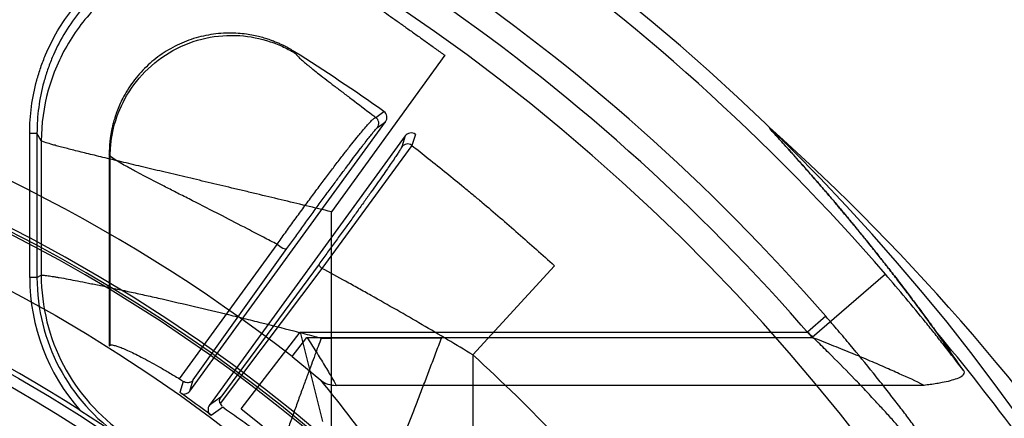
# Model space of a CAD drawing. Header units: millimetres. Extents: x 0 to 297, y 0 to 210.
# Tile 111 of 256: x 147.0144 to 147.2585, y 93.3442 to 93.4431. Entities that reach past the tile are written whole.
import ezdxf

# ---------------------------------------------------------------- set-up
doc = ezdxf.new("R2010")
doc.units = ezdxf.units.MM
doc.header["$LTSCALE"] = 16.335
doc.layers.get('0').update_dxf_attribs({"linetype": 'CONTINUOUS'})
for name, color, linetype in [('01_GLOBAL', 7, 'CONTINUOUS'), ('INTFCLR_1', 7, 'CONTINUOUS'), ('INTFCLR_144815', 7, 'CONTINUOUS')]:
    doc.layers.add(name, color=color, linetype=linetype)

msp = doc.modelspace()

# ---------------------------------------------------------------- linework, layer by layer
at = {"color": 7, "linetype": 'Continuous'}
msp.add_circle((147.7028034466, 92.1254639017), 2.28, dxfattribs=at)
at = {"color": 9, "linetype": 'Continuous'}
msp.add_arc((147.7028034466, 92.1254639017), 2.2507792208, 92.9674534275, 177.0325465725, dxfattribs=at)
at = {"layer": '01_GLOBAL', "color": 7, "linetype": 'Continuous'}
msp.add_circle((147.7028034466, 92.1254639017), 2.31, dxfattribs=at)
at = {"layer": 'INTFCLR_1', "color": 6, "linetype": 'Continuous'}
for radius in [0.3620710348, 0.3440948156]:
    msp.add_arc((146.8326356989, 93.03763164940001), radius, 270, 90.00000002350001, dxfattribs=at)
at = {"layer": 'INTFCLR_144815', "color": 9, "linetype": 'Continuous'}
for p, q in [((147.0828125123, 93.43467309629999), (147.0825398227, 93.4351363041)), ((147.1197875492, 93.43426472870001), (147.0916778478, 93.3954377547)), ((147.1026796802, 93.41885229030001), (147.1047091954, 93.4203039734)), ((147.1030966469, 93.4163276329), (147.1051207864, 93.4177791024)), ((147.0169275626, 93.3791700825), (147.0169275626, 93.4149219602)), ((147.0169275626, 93.4149219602), (147.0187250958, 93.4149219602)), ((147.0197765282, 93.41302915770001), (147.0187250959, 93.4149226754)), ((147.0187250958, 93.4149219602), (147.0187250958, 93.3791700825)), ((147.0197765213, 93.4130277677), (147.0197765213, 93.37972376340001)), ((147.1099748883, 93.4142523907), (147.1091079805, 93.4115268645)), ((147.1125033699, 93.4146411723), (147.1116382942, 93.41191019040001)), ((147.1116382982, 93.4119101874), (147.0893325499, 93.3814261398)), ((147.0368825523, 93.40932641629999), (147.036635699, 93.4097733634)), ((147.0368825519, 93.3623694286), (147.0368825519, 93.4093263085)), ((147.0916778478, 93.3162023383), (147.0916778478, 93.3954377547)), ((147.0540092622, 93.3540375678), (147.078223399, 93.3873625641)), ((147.0574681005, 93.3537558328), (147.0806500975, 93.3863047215)), ((147.0893325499, 93.3814261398), (147.0640955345, 93.3478870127)), ((147.0886250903, 93.3824839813), (147.0643047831, 93.3495001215)), ((147.1469531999, 93.38208321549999), (147.12675921, 93.3599531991)), ((147.0187250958, 93.3791700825), (147.0169275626, 93.3791700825)), ((147.0187250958, 93.3791700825), (147.0197764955, 93.3797237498)), ((147.2289768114, 93.37998573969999), (147.2108150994, 93.3642978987)), ((147.2142079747, 93.3695447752), (147.2096811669, 93.36560710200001)), ((147.0693386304, 93.3465678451), (147.08392576, 93.36560644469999)), ((147.081954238, 93.3595570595), (147.0856258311, 93.3642978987)), ((147.0839261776, 93.3656069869), (147.0894926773, 93.3434677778)), ((147.0839262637, 93.36560710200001), (147.2096811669, 93.36560710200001)), ((147.0856258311, 93.3642978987), (147.2108150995, 93.3642978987)), ((147.0891812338, 93.3641361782), (147.0916778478, 93.3641361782)), ((147.1189779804, 93.364136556), (147.0916778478, 93.364136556)), ((147.081954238, 93.3595570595), (147.0890547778, 93.35369760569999)), ((147.12675921, 93.3599531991), (147.12675921, 93.3266552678)), ((147.0549906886, 93.35338697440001), (147.0541224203, 93.350646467)), ((147.0565962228, 93.3509907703), (147.0574682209, 93.3537559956)), ((147.2385618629, 93.35241055), (147.0928326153, 93.35241055)), ((147.0643049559, 93.3495003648), (147.0614503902, 93.34746414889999)), ((147.0618873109, 93.3450049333), (147.0647459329, 93.34704985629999)), ((147.069338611, 93.3465678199), (147.0745793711, 93.3423938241))]:
    msp.add_line(p, q, dxfattribs=at)
at = {"layer": 'INTFCLR_144815', "color": 6, "linetype": 'Continuous'}
for p, q in [((147.0565960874, 93.3509905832), (147.1051207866, 93.41777910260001)), ((147.1099748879, 93.41425239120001), (147.0614501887, 93.3474638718)), ((147.0366356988, 93.40977335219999), (147.0366356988, 93.36223304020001)), ((147.0366356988, 93.36223304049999), (147.0368825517, 93.3623694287)), ((147.0540092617, 93.3540375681), (147.0547945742, 93.3535235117)), ((147.054614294, 93.3503258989), (147.0541224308, 93.3506464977)), ((147.0640955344, 93.3478870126), (147.0645136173, 93.347240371)), ((147.0293772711, 93.34625561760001), (147.0369926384, 93.341310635)), ((147.0614304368, 93.345373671), (147.0618873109, 93.3450049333))]:
    msp.add_line(p, q, dxfattribs=at)
for radius in [0.3828680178, 0.364857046]:
    msp.add_circle((146.8326356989, 93.03763164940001), radius, dxfattribs=at)
for centre, radius, start, end in [((146.8326356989, 93.03763164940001), 0.5278075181, 313.9937911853, 154.5150993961), ((146.8326356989, 93.03763164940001), 0.49294334, 282.2440355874, 71.2863570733), ((146.8326356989, 93.03763164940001), 0.4695339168, 54.5878227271, 57.84315343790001), ((146.8326356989, 93.03763164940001), 0.3966228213, 45.0000000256, 314.9999999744), ((146.8326356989, 93.03763164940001), 0.3959130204, 44.99999995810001, 315.0000000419), ((146.8326356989, 93.03763164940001), 0.3953393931, 44.99999997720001, 315.0000000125), ((147.1036650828, 93.41883784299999), 0.0017999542, 323.9714246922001, 54.54339906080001), ((147.1114316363, 93.4131952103), 0.0017998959, 53.4542780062, 144.0311291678), ((146.8326356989, 93.03763164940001), 0.366, 57.4833087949, 79.3673701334), ((146.8326356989, 93.03763164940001), 0.3834509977, 53.2829108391, 54.71708917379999)]:
    msp.add_arc(centre, radius, start, end, dxfattribs=at)
at = {"layer": 'INTFCLR_144815', "color": 9, "linetype": 'Continuous'}
for centre, radius, start, end in [((146.8326356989, 93.03763164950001), 0.5237295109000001, 40.82000966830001, 69.7456365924), ((146.8326356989, 93.03763164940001), 0.5057308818, 41.0185890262, 70.4297169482), ((146.8326356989, 93.03763164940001), 0.4997304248, 40.8200096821, 70.5083984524), ((146.8326356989, 93.03763164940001), 0.4071801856, 52.2436298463, 75.5403197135), ((146.8316754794, 93.0043994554), 0.5527769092, 33.25492360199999, 48.1764827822), ((147.1105628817, 93.4104657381), 0.00180078, 53.33186232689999, 143.8950066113), ((147.0666497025, 93.3791651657), 0.04972200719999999, 179.9943333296, 221.4427913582), ((147.0666459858, 93.3791631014), 0.0479208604, 179.9916531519, 235.5892274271), ((147.0678508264, 93.3797975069), 0.0480744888, 180.0878887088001, 235.4165365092), ((146.8315229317, 93.0220729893), 0.5350160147, 32.7308374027, 39.9894278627), ((146.8326356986, 93.0376316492), 0.4363482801, 39.83249369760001, 47.61905440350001), ((146.8202616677, 93.1317311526), 0.3485955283, 31.3807382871, 39.5495269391)]:
    msp.add_arc(centre, radius, start, end, dxfattribs=at)
at = {"layer": 'INTFCLR_144815', "color": 6, "linetype": 'Continuous'}
msp.add_ellipse((146.8326356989, 93.0696023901), major_axis=(0, 0.5055467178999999), ratio=0.9979983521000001, start_param=-0.9685585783, end_param=-0.9445698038, dxfattribs=at)
at = {"layer": 'INTFCLR_144815', "color": 9, "linetype": 'Continuous'}
for points, knots in [([(147.0169275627, 93.4149219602), (147.0169278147, 93.4171603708), (147.0172253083, 93.42158863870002), (147.0183154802, 93.42699693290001), (147.0196279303, 93.4312634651), (147.0212279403, 93.43543221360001), (147.023704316, 93.4403559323), (147.0268401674, 93.4449498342), (147.0297214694, 93.44836761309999), (147.0327922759, 93.45154891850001), (147.0361586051, 93.4544038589), (147.0398330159, 93.45693184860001), (147.0436777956, 93.4592089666), (147.0486812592, 93.46152556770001), (147.0534499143, 93.4630060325), (147.056730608, 93.46372569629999), (147.0589168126, 93.46412836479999), (147.0627562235, 93.4646375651), (147.0671677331, 93.46477965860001), (147.0710510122, 93.46451541), (147.073180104, 93.46426119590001), (147.0741863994, 93.46410966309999), (147.0746407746, 93.4640348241)], [0, 0, 0, 0, 0.07717683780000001, 0.1543536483, 0.1929420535, 0.2315304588, 0.3087072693, 0.3858840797, 0.424472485, 0.4630608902, 0.5402377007, 0.5788261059, 0.6174145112, 0.6945913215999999, 0.7717681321, 0.7910623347, 0.8103565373, 0.8489449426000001, 0.9261217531, 0.9647101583, 0.9840043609, 1, 1, 1, 1]), ([(147.0919258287, 93.4556563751), (147.0911913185, 93.4561121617), (147.0899805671, 93.45681924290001), (147.0882640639, 93.4577239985), (147.0853750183, 93.4591256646), (147.0807946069, 93.4608952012), (147.0761065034, 93.46200654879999), (147.072937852, 93.462483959), (147.0708965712, 93.4627276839), (147.0671649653, 93.4629838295), (147.0628861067, 93.46284825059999), (147.0591862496, 93.4623573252), (147.057080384, 93.46196941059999), (147.0539434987, 93.46128150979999), (147.0493387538, 93.45985767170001), (147.0444798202, 93.45760456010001), (147.0407992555, 93.45542365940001), (147.0372746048, 93.45300011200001), (147.0340077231, 93.45023119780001), (147.0310430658, 93.4471571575), (147.0282846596, 93.4438835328), (147.0252620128, 93.4394600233), (147.0228563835, 93.4346732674), (147.0213263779, 93.43067732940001), (147.0200668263, 93.42658741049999), (147.0190076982, 93.4213347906), (147.0187247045, 93.4170610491), (147.0187250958, 93.414921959)], [0, 0, 0, 0, 0.0254375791, 0.0412343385, 0.0570889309, 0.1199202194, 0.1852720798, 0.1983616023, 0.2142122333, 0.2457541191, 0.3083631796, 0.3397462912, 0.3555174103, 0.3713614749, 0.4342395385, 0.4968767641, 0.5284769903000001, 0.5600464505, 0.6226733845, 0.6540495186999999, 0.6856454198, 0.7485590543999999, 0.811206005, 0.8427983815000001, 0.8743896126, 0.9370533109, 1, 1, 1, 1]), ([(147.0931510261, 93.45365388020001), (147.0895614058, 93.4558770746), (147.0817418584, 93.4593827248), (147.0690677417, 93.4613663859), (147.0562930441, 93.4599646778), (147.0443222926, 93.4552709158), (147.0339906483, 93.447616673), (147.0260223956, 93.4375337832), (147.020976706, 93.4257393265), (147.0197975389, 93.4172514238), (147.0197765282, 93.41302915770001)], [0, 0, 0, 0, 0.1247496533, 0.2496900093, 0.3747967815, 0.4999999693, 0.6252031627, 0.75030995, 0.8752503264, 1, 1, 1, 1]), ([(147.093151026, 93.45365388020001), (147.0933663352, 93.4533002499), (147.0940169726, 93.45282053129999), (147.0949662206, 93.4520327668), (147.0960716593, 93.45120713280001), (147.0971264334, 93.45042830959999), (147.0980759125, 93.44973978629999), (147.0991450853, 93.4489697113), (147.100577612, 93.4479469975), (147.1024003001, 93.44665399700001), (147.1043447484, 93.44527908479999), (147.1063882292, 93.44383496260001), (147.1085092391, 93.4423344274), (147.110317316, 93.4410519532), (147.1117945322, 93.44000137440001), (147.1133019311, 93.4389272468), (147.1152005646, 93.4375698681), (147.1174900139, 93.4359251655), (147.1190200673, 93.43482039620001), (147.1197875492, 93.43426472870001)], [0, 0, 0, 0, 0.0376818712, 0.071075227, 0.1131809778, 0.1629105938, 0.1905125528, 0.2199104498, 0.2828386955, 0.3507075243, 0.4233048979, 0.4995844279, 0.5784498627, 0.6597728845, 0.701339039, 0.7434321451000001, 0.8282360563, 0.9137617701, 1, 1, 1, 1]), ([(147.0368825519, 93.4093263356), (147.0368852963, 93.40987927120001), (147.0369222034, 93.4110028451), (147.0371289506, 93.41331055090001), (147.0378985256, 93.4175905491), (147.0402823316, 93.42378637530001), (147.0452672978, 93.4305292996), (147.052224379, 93.43581333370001), (147.0604037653, 93.4388824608), (147.0687661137, 93.4395053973), (147.0752789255, 93.4382190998), (147.0793102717, 93.4365887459), (147.0811287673, 93.435658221), (147.0821063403, 93.43510415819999), (147.0825797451, 93.4348181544), (147.0828125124, 93.434673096)], [0, 0, 0, 0, 0.0260957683, 0.0530223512, 0.1092920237, 0.2308962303, 0.3625928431, 0.4999984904, 0.6374041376, 0.7691007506, 0.8907049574, 0.9469746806, 0.9739012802, 0.9870561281, 1, 1, 1, 1]), ([(147.0828125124, 93.434673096), (147.0830593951, 93.4342525), (147.0840730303, 93.4333073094), (147.0852966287, 93.43223945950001), (147.0864224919, 93.43132325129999), (147.087390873, 93.430545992), (147.0893730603, 93.4289889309), (147.0918397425, 93.4270992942), (147.0941599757, 93.4253349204), (147.0956302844, 93.42421865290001), (147.0980465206, 93.4223846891), (147.1004019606, 93.4205945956), (147.1023651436, 93.41909309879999), (147.1026796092, 93.4188523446)], [0, 0, 0, 0, 0.0575478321, 0.160403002, 0.1931356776, 0.2286681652, 0.3069583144, 0.4905315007, 0.5953295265, 0.6509068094, 0.7083610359, 0.9532674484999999, 1, 1, 1, 1]), ([(147.0782233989, 93.3873625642), (147.0789074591, 93.3883278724), (147.0802995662, 93.390279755), (147.0820634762, 93.39272671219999), (147.0835045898, 93.39471126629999), (147.0849531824, 93.3966970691), (147.0863983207, 93.3986626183), (147.0878358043, 93.4006029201), (147.0892315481, 93.4024784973), (147.0909168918, 93.404723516), (147.0925623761, 93.4068904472), (147.0938175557, 93.408526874), (147.0949686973, 93.4100156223), (147.0963002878, 93.4117180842), (147.0975664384, 93.4133059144), (147.0984914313, 93.4144423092), (147.0992811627, 93.41539652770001), (147.100144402, 93.4164148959), (147.101039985, 93.4174193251), (147.1017449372, 93.4181539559), (147.1022555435, 93.4186095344), (147.1025554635, 93.4188232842), (147.1026796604, 93.41885230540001)], [0, 0, 0, 0, 0.0888716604, 0.1800882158, 0.2265851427, 0.2731031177, 0.3647261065, 0.4098415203, 0.4544929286, 0.5403432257, 0.6207097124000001, 0.6588756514, 0.6952613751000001, 0.7620707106, 0.8212284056, 0.8478097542, 0.8721334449, 0.9142769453, 0.9480425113, 0.9733337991, 0.9904194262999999, 1, 1, 1, 1]), ([(147.1030966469, 93.4163276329), (147.1033677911, 93.4167015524), (147.103617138, 93.41771022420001), (147.1030566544, 93.41858471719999), (147.1026796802, 93.41885229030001)], [0, 0, 0, 0, 0.4997834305, 1, 1, 1, 1]), ([(147.0806501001, 93.3863047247), (147.0812977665, 93.38720847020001), (147.0826128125, 93.38903827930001), (147.0842731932, 93.3913364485), (147.0856266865, 93.39320284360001), (147.0869854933, 93.3950718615), (147.0883374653, 93.3969245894), (147.0896790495, 93.39875603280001), (147.0909802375, 93.4005277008), (147.0925466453, 93.40265206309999), (147.0940705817, 93.40470691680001), (147.0952293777, 93.406261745), (147.0962891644, 93.4076787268), (147.0975105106, 93.409302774), (147.0986644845, 93.4108238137), (147.0995016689, 93.41191733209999), (147.1002116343, 93.4128394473), (147.1009828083, 93.4138256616), (147.1017639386, 93.41482071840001), (147.1024474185, 93.41562068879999), (147.1028363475, 93.4161397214), (147.1030966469, 93.4163276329)], [0, 0, 0, 0, 0.08895716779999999, 0.1802844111, 0.2268387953, 0.2734156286, 0.3651624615, 0.4103412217, 0.4550530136, 0.5410319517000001, 0.6215150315, 0.6597349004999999, 0.6961787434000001, 0.7630852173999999, 0.8223144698, 0.8489306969, 0.8732739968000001, 0.9154148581, 0.9491497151, 0.9743143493, 1, 1, 1, 1]), ([(147.0916778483, 93.39543775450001), (147.0895994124, 93.3959393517), (147.0854564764, 93.3969363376), (147.0792633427, 93.3984219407), (147.0741298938, 93.3996470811), (147.0700550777, 93.4006177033), (147.06606055, 93.4015675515), (147.0611730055, 93.4027274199), (147.0554425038, 93.4040850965), (147.0499235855, 93.40539264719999), (147.0446743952, 93.406638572), (147.039756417, 93.4078111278), (147.0358908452, 93.4087399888), (147.0330054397, 93.4094407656), (147.0304516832, 93.4100663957), (147.0276131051, 93.41077331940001), (147.0250229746, 93.41143770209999), (147.0232659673, 93.41191019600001), (147.0219700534, 93.4122676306), (147.0208288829, 93.41262501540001), (147.020023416, 93.4128793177), (147.019776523, 93.4130281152)], [0, 0, 0, 0, 0.0866382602, 0.172668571, 0.2580713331, 0.3004928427, 0.3424040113, 0.4244468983, 0.5040415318, 0.5810379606, 0.6542699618, 0.7226536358, 0.7859053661, 0.8153652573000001, 0.8429722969, 0.8924454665, 0.9339049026, 0.9513093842, 0.9661907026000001, 0.9883191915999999, 1, 1, 1, 1]), ([(147.1091079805, 93.4115268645), (147.1090110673, 93.4112243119), (147.1086348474, 93.4107040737), (147.1080914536, 93.4098194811), (147.1070585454, 93.408287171), (147.1057963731, 93.4064372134), (147.1042987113, 93.4042869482), (147.1029386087, 93.40234856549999), (147.1014358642, 93.4002227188), (147.1000987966, 93.3983425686), (147.0989671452, 93.3967577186), (147.0977754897, 93.395093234), (147.0962428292, 93.3929604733), (147.0946811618, 93.3907975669), (147.0934064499, 93.38903810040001), (147.0921256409, 93.38727423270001), (147.0905336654, 93.3850892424), (147.0892596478, 93.3833487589), (147.0886250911, 93.38248398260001)], [0, 0, 0, 0, 0.0268113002, 0.0530056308, 0.08805323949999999, 0.1825130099, 0.2421459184, 0.3091654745, 0.3823602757, 0.4618483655, 0.5038694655, 0.5467077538, 0.6346082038, 0.725515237, 0.7718486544, 0.8179689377, 0.9094787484, 1, 1, 1, 1]), ([(147.1116382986, 93.411910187), (147.1129940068, 93.41084498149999), (147.1158833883, 93.40855888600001), (147.1201644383, 93.405116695), (147.1238339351, 93.4021142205), (147.1267294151, 93.39971316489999), (147.1312604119, 93.39591991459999), (147.1380511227, 93.3900943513), (147.1439914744, 93.3847858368), (147.1469531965, 93.3820832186)], [0, 0, 0, 0, 0.1118698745, 0.2390596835, 0.3564268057, 0.4195062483, 0.4831236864, 0.7398447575, 1, 1, 1, 1]), ([(147.0782234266, 93.3873625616), (147.0771115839, 93.38794846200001), (147.0753300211, 93.38888364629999), (147.0728871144, 93.3901578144), (147.0694827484, 93.39192665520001), (147.0663035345, 93.39356515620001), (147.0614705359, 93.39604252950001), (147.058171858, 93.397724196), (147.0547889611, 93.3994481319), (147.0527306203, 93.4004980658), (147.0494856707, 93.4021564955), (147.0460380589, 93.40393534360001), (147.0432618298, 93.4054065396), (147.0419078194, 93.4061420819), (147.0403447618, 93.4070014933), (147.0386679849, 93.4080100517), (147.0372450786, 93.4088888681), (147.0368825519, 93.4093263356)], [0, 0, 0, 0, 0.0804855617, 0.1288575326, 0.1764491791, 0.3261789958, 0.3579077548, 0.5242558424, 0.5632992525, 0.6010628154, 0.6722339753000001, 0.7966766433, 0.8495188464, 0.8734226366, 0.8953877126, 0.9636142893, 1, 1, 1, 1]), ([(147.0806501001, 93.3863047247), (147.0805769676, 93.38621336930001), (147.0801743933, 93.3861585), (147.0793252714, 93.3864864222), (147.0786287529, 93.3869529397), (147.0782233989, 93.3873625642)], [0, 0, 0, 0, 0.1265056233, 0.377012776, 1, 1, 1, 1]), ([(147.0893325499, 93.3814261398), (147.0891145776, 93.38161952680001), (147.088843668, 93.3818821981), (147.0885484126, 93.3823627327), (147.0886250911, 93.38248398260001)], [0, 0, 0, 0, 0.6700942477, 1, 1, 1, 1]), ([(147.1267592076, 93.35995320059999), (147.1225877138, 93.3624937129), (147.1142188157, 93.3674754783), (147.1047190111, 93.3729161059), (147.0983794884, 93.3764595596), (147.0943156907, 93.37871058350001), (147.0912995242, 93.3803595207), (147.0893325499, 93.3814261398)], [0, 0, 0, 0, 0.3395500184, 0.6770394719, 0.7610295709, 0.8444453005, 1, 1, 1, 1]), ([(147.0197765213, 93.37972376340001), (147.019941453, 93.37975264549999), (147.0204212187, 93.3797164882), (147.021331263, 93.37962193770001), (147.0223477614, 93.3794673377), (147.0233618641, 93.37930358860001), (147.0254406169, 93.3789480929), (147.0281548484, 93.3784358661), (147.0310553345, 93.3778599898), (147.032974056, 93.3774698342), (147.0362287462, 93.37679850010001), (147.040209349, 93.3759492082), (147.0443045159, 93.37504771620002), (147.0468060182, 93.3744895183), (147.0507605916, 93.3735979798), (147.0568782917, 93.3721867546), (147.0637740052, 93.3705430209), (147.0694353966, 93.3691614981), (147.0751924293, 93.3677353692), (147.0809653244, 93.3662726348), (147.0861104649, 93.36494106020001), (147.0883709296, 93.3643491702), (147.0891826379, 93.36413580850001)], [0, 0, 0, 0, 0.007057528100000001, 0.0199968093, 0.0387483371, 0.05030677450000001, 0.0633100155, 0.1276290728, 0.1667251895, 0.1879489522, 0.2101566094, 0.3067956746, 0.3595012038, 0.3868973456, 0.4148251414, 0.5303667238, 0.6515226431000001, 0.7136148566, 0.7759916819, 0.9015111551, 0.9646249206, 1, 1, 1, 1]), ([(147.2484075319, 93.35598873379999), (147.2468150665, 93.3580922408), (147.2444547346, 93.3611539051), (147.2416678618, 93.3646789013), (147.2401142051, 93.3666207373), (147.2377166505, 93.3695933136), (147.2340303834, 93.3740722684), (147.2306826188, 93.37801091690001), (147.2289768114, 93.37998573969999)], [0, 0, 0, 0, 0.2562930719, 0.3755173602, 0.4365164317, 0.4978749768, 0.7465017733, 1, 1, 1, 1]), ([(147.2412867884, 93.33521638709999), (147.240971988, 93.33566726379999), (147.2404157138, 93.3364556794), (147.2393003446, 93.3380173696), (147.2381821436, 93.33956030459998), (147.2369611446, 93.3412234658), (147.235570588, 93.34310044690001), (147.2336940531, 93.3455981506), (147.2317202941, 93.34817700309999), (147.230046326, 93.35033342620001), (147.2282839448, 93.35258194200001), (147.2250569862, 93.3566390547), (147.2217284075, 93.3607014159), (147.2187834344, 93.36420809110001), (147.2167645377, 93.3665880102), (147.2152349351, 93.3683641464), (147.2142079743, 93.36954477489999)], [0, 0, 0, 0, 0.0377150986, 0.0661774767, 0.1316218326, 0.1684043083, 0.2076852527, 0.2918342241, 0.3826682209, 0.4304127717, 0.4790648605, 0.5786084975, 0.7859529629, 0.8392389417, 0.892678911, 1, 1, 1, 1]), ([(147.0856258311, 93.3642978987), (147.0860049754, 93.363713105), (147.0867512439, 93.36254529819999), (147.0878562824, 93.3607997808), (147.0889332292, 93.3590722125), (147.0899645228, 93.3573888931), (147.0909288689, 93.3558002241), (147.0918753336, 93.35415288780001), (147.092560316, 93.3530678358), (147.0928326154, 93.3524105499)], [0, 0, 0, 0, 0.1503662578, 0.2990005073, 0.445721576, 0.5895612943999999, 0.7249662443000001, 0.8465029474, 1, 1, 1, 1]), ([(147.2377755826, 93.33568014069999), (147.2373756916, 93.33626718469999), (147.2365744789, 93.3371604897), (147.2355774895, 93.33836052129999), (147.2344728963, 93.33964541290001), (147.2333690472, 93.3409164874), (147.2321633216, 93.34228600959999), (147.2307879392, 93.3438314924), (147.2289339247, 93.3458903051), (147.2269839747, 93.3480126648), (147.2253305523, 93.3497877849), (147.2235885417, 93.3516403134), (147.2203954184, 93.35498563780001), (147.2171081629, 93.3583298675), (147.2142013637, 93.3612129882), (147.2122057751, 93.36317388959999), (147.2106965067, 93.36463734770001), (147.2096811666, 93.36560710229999)], [0, 0, 0, 0, 0.0518836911, 0.0872979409, 0.1140427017, 0.1756301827, 0.210274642, 0.247320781, 0.3267487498, 0.4126459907, 0.4578406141, 0.5039442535, 0.5983910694, 0.7956393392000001, 0.8464450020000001, 0.8974427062, 1, 1, 1, 1]), ([(147.2385618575, 93.35241055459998), (147.2365490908, 93.35346350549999), (147.2338886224, 93.3546323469), (147.2306222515, 93.3561054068), (147.2280750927, 93.35722918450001), (147.2253749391, 93.35839545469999), (147.2229188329, 93.3594310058), (147.2214391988, 93.3600474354), (147.2191391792, 93.3609987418), (147.2156020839, 93.36243009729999), (147.2124311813, 93.3636746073), (147.2108151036, 93.3642979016)], [0, 0, 0, 0, 0.2256948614, 0.2883702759, 0.3560543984, 0.5022990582, 0.5806034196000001, 0.6208877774, 0.6615591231, 0.8279023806, 1, 1, 1, 1]), ([(147.0890547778, 93.35369760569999), (147.0895805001, 93.3532764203), (147.0907914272, 93.35261155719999), (147.0921558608, 93.35240004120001), (147.0928326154, 93.3524105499)], [0, 0, 0, 0, 0.4988139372, 1, 1, 1, 1])]:
    msp.add_open_spline(points, degree=3, knots=knots, dxfattribs=at)
at = {"layer": 'INTFCLR_144815', "color": 6, "linetype": 'Continuous'}
for points, knots in [([(147.0825398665, 93.4351363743), (147.0821650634, 93.43537200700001), (147.0814499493, 93.4357998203), (147.080413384, 93.4363633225), (147.0794705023, 93.4368319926), (147.0785557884, 93.4372496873), (147.0775960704, 93.4376504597), (147.0765206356, 93.4380547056), (147.0753036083, 93.4384572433), (147.0739210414, 93.43884663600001), (147.0723444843, 93.43920595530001), (147.07054003, 93.4395104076), (147.0684657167, 93.4397237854), (147.0661490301, 93.4397898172), (147.0636853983, 93.43965903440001), (147.0611968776, 93.4393159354), (147.0587489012, 93.4387659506), (147.0563589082, 93.43801385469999), (147.0540418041, 93.43706486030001), (147.0518138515, 93.4359258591), (147.0496906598, 93.4346053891), (147.0476855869, 93.4331122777), (147.0458124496, 93.4314567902), (147.0440849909, 93.429651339), (147.0425150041, 93.4277092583), (147.0411532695, 93.42570363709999), (147.0400396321, 93.423743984), (147.0391754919, 93.4219353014), (147.0385164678, 93.4203021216), (147.0380133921, 93.41882710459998), (147.0376304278, 93.4174955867), (147.0373401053, 93.4162921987), (147.0371217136, 93.4152034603), (147.0369579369, 93.41420837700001), (147.0368293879, 93.413234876), (147.0367269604, 93.41220323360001), (147.0366536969, 93.411037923), (147.0366357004, 93.4102123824), (147.0366356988, 93.40977335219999)], [0, 0, 0, 0, 0.0207809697, 0.0391000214, 0.0553677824, 0.0701952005, 0.08629333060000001, 0.1041769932, 0.1241110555, 0.1464456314, 0.1715734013, 0.1999753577, 0.2322905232, 0.2693773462, 0.308648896, 0.3479582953, 0.3871533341, 0.4262816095, 0.4654291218, 0.5045475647, 0.5435966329, 0.582655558, 0.62175638, 0.6608012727, 0.6998089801, 0.7388430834, 0.7744593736, 0.8055075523, 0.8328653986, 0.8570792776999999, 0.8786279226, 0.8978771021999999, 0.9151700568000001, 0.9307389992, 0.9452055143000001, 0.9612552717, 0.9793921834, 1, 1, 1, 1]), ([(147.0891826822, 93.3641357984), (147.0889238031, 93.3634339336), (147.0883958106, 93.36203709), (147.0875843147, 93.35985227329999), (147.0867048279, 93.3574873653), (147.0857240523, 93.3548360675), (147.0846479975, 93.3519129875), (147.0835065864, 93.34879373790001), (147.0823492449, 93.3456077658), (147.0812175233, 93.3424647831), (147.0801309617, 93.33941727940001), (147.0790980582, 93.3364854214), (147.0781173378, 93.33366131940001), (147.0772118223, 93.33100774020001), (147.0763714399, 93.32848966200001), (147.075620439, 93.3261735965), (147.0749569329, 93.3240453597), (147.0744029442, 93.3221706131), (147.07395726, 93.32053730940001), (147.0736219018, 93.3191492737), (147.0734024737, 93.31801813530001), (147.0732895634, 93.3170367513), (147.0732941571, 93.31640518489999), (147.0734093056, 93.3161050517)], [0, 0, 0, 0, 0.0442713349, 0.0883715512, 0.1379269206, 0.19359001, 0.2556652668, 0.3222620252, 0.3901560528, 0.4562638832, 0.5199524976, 0.5816257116, 0.6402218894, 0.6968713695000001, 0.747553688, 0.7973187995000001, 0.8409588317, 0.8794745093, 0.9130099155, 0.9411172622, 0.9640325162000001, 0.9809759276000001, 1, 1, 1, 1]), ([(147.1003293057, 93.3162023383), (147.1004408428, 93.31647938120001), (147.1006560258, 93.3170139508), (147.1010060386, 93.3178852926), (147.1014111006, 93.31889487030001), (147.1018074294, 93.3198839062), (147.1021711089, 93.32079272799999), (147.1024785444, 93.32156186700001), (147.1028086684, 93.3223888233), (147.1031611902, 93.32327313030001), (147.1035358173, 93.3242142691), (147.1039322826, 93.32521162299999), (147.1043502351, 93.3262644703), (147.1047892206, 93.3273719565), (147.1052487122, 93.3285330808), (147.1057280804, 93.32974676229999), (147.1062267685, 93.33101180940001), (147.1067443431, 93.3323269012), (147.1072801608, 93.33369068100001), (147.107833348, 93.33510169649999), (147.108403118, 93.33655824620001), (147.1089887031, 93.33805837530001), (147.1095892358, 93.33959994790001), (147.1102038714, 93.341180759), (147.1108314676, 93.34279866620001), (147.1114708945, 93.3444513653), (147.1121211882, 93.3461363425), (147.1127816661, 93.34785080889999), (147.1134510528, 93.3495920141), (147.1141278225, 93.35135737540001), (147.1148107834, 93.3531439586), (147.115498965, 93.3549487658), (147.1161916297, 93.35676847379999), (147.1168868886, 93.3586002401), (147.1175839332, 93.36044082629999), (147.1182808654, 93.3622873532), (147.1187458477, 93.36351980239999), (147.1189779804, 93.364136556)], [0, 0, 0, 0, 0.0174191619, 0.033610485, 0.0547687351, 0.0808663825, 0.0957560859, 0.1118631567, 0.1291780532, 0.1476902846, 0.1673883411, 0.1882597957, 0.2102894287, 0.2334582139, 0.2577443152, 0.283123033, 0.309568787, 0.3370553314, 0.3655535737, 0.3950314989, 0.4254527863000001, 0.4567766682, 0.4889577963, 0.5219478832, 0.555702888, 0.5901745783, 0.6253061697, 0.6610457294, 0.6973359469, 0.7341096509, 0.7713188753, 0.8088941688, 0.8467695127, 0.884883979, 0.9231704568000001, 0.9615637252, 1, 1, 1, 1]), ([(147.0368825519, 93.3623694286), (147.0371715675, 93.3625290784), (147.0378707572, 93.36232824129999), (147.0388201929, 93.3620594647), (147.03993305, 93.36162039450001), (147.0412692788, 93.36104066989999), (147.0428450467, 93.3602921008), (147.0446477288, 93.3593814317), (147.0466774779, 93.35830117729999), (147.0489301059, 93.3570475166), (147.051403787, 93.3556140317), (147.053117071, 93.3545834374), (147.0540092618, 93.354037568)], [0, 0, 0, 0, 0.0516664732, 0.09868849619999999, 0.1602908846, 0.2365338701, 0.3274136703, 0.4329398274, 0.5526439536, 0.6871535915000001, 0.8363320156, 1, 1, 1, 1]), ([(147.2484076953, 93.35598851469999), (147.2486429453, 93.3556456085), (147.248095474, 93.3544797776), (147.2466479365, 93.3540554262), (147.244967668, 93.3534715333), (147.243280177, 93.35312392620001), (147.2416378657, 93.3528276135), (147.2401317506, 93.35260417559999), (147.2390789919, 93.35247095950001), (147.2385618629, 93.35241055)], [0, 0, 0, 0, 0.1120707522, 0.250296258, 0.4098747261, 0.5897479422, 0.7140274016, 0.8596854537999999, 1, 1, 1, 1]), ([(147.0574682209, 93.3537559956), (147.0573001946, 93.35352881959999), (147.0568430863, 93.35315747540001), (147.0559187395, 93.3529691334), (147.0552788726, 93.3531842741), (147.0549906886, 93.35338697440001)], [0, 0, 0, 0, 0.3093261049, 0.6142970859, 1, 1, 1, 1]), ([(147.0546142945, 93.3503258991), (147.0548795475, 93.35024493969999), (147.0556336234, 93.3501895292), (147.0563303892, 93.35062477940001), (147.0565960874, 93.3509905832)], [0, 0, 0, 0, 0.380195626, 1, 1, 1, 1]), ([(147.0640955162, 93.3478870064), (147.0640030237, 93.34814327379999), (147.0639307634, 93.34871930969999), (147.0641391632, 93.3492673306), (147.0643049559, 93.3495003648)], [0, 0, 0, 0, 0.4878721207, 1, 1, 1, 1]), ([(147.0614501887, 93.3474638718), (147.0612868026, 93.3472390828), (147.0609882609, 93.3465444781), (147.0611716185, 93.3457436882), (147.0614304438, 93.34537367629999)], [0, 0, 0, 0, 0.3809657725, 1, 1, 1, 1]), ([(147.0647459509, 93.347049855), (147.0660649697, 93.34614255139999), (147.0687664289, 93.3442485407), (147.0728858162, 93.34125156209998), (147.0772221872, 93.3379772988), (147.0817891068, 93.33439534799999), (147.0865954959, 93.33047453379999), (147.089844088, 93.3277150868), (147.0915016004, 93.3262782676)], [0, 0, 0, 0, 0.1417217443, 0.2920470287, 0.4509400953, 0.6227074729, 0.805815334, 1, 1, 1, 1])]:
    msp.add_open_spline(points, degree=3, knots=knots, dxfattribs=at)
at = {"layer": 'INTFCLR_144815', "color": 7, "linetype": 'Continuous'}
for points, knots in [([(147.2002882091, 93.4163299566), (147.1999717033, 93.41663717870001), (147.2012356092, 93.4150100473), (147.2018861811, 93.41437569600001), (147.202970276, 93.4131452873), (147.2041132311, 93.41188824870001), (147.2051895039, 93.4106892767), (147.2062259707, 93.40953285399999), (147.2071809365, 93.4084627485), (147.2082325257, 93.40727898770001), (147.2093158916, 93.4060528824), (147.2104127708, 93.4048046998), (147.2115451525, 93.4035086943), (147.2127051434, 93.40217265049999), (147.2138181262, 93.400882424), (147.2148322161, 93.3996998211), (147.2157948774, 93.3985711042), (147.2167852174, 93.3974035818), (147.217843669, 93.39614827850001), (147.2189912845, 93.39477840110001), (147.2197786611, 93.39383190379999), (147.2201928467, 93.3933321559)], [0, 0, 0, 0, 0.0434961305, 0.0818585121, 0.1372190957, 0.1882708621, 0.2543805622, 0.2945855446, 0.3416802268, 0.3957391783, 0.4507477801, 0.5030154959, 0.5595972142, 0.6204575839, 0.6774912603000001, 0.7276230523, 0.7740784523, 0.8237777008, 0.8785926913, 0.9359945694, 1, 1, 1, 1]), ([(147.241432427, 93.3658990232), (147.2406090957, 93.3670394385), (147.2389745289, 93.3692843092), (147.2365364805, 93.3725759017), (147.2341589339, 93.3757337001), (147.2318232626, 93.37878781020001), (147.2295095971, 93.3817677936), (147.227209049, 93.3846870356), (147.224959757, 93.3875001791), (147.2227907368, 93.39017579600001), (147.2206958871, 93.3927266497), (147.218659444, 93.3951760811), (147.2166825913, 93.39752582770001), (147.2148071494, 93.3997301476), (147.2130687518, 93.4017525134), (147.2115123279, 93.4035466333), (147.2101244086, 93.4051339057), (147.2089116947, 93.40651142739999), (147.2078359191, 93.4077262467), (147.2068861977, 93.408793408), (147.2060443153, 93.4097351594), (147.205104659, 93.41078294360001), (147.2041310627, 93.4118621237), (147.2031339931, 93.41297095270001), (147.202287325, 93.41389070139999), (147.2014034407, 93.4149298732), (147.2009276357, 93.4152715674), (147.2001167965, 93.416496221), (147.2002882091, 93.41632995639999)], [0, 0, 0, 0, 0.0647888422, 0.1279079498, 0.1886752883, 0.2468588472, 0.305007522, 0.3624515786, 0.4180591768, 0.4709123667, 0.5211035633, 0.5700987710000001, 0.6176370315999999, 0.6625451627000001, 0.7034094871, 0.7404756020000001, 0.7719483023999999, 0.8005304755, 0.8250112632, 0.846692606, 0.8663296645, 0.8832060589, 0.9114828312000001, 0.9334898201, 0.9512461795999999, 0.9709664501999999, 0.9890003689, 1, 1, 1, 1]), ([(147.2201928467, 93.3933321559), (147.220425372, 93.3930516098), (147.220882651, 93.3924987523), (147.2215769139, 93.3916558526), (147.2223629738, 93.3906974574), (147.2232068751, 93.3896632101), (147.2241619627, 93.38848612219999), (147.2252294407, 93.38716278), (147.2262671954, 93.3858668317), (147.2272391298, 93.38464514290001), (147.2280977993, 93.3835602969), (147.229054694, 93.3823443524), (147.2301120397, 93.3809920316), (147.2312764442, 93.3794921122), (147.2325613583, 93.3778237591), (147.2339869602, 93.3759562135), (147.2355696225, 93.3738622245), (147.2373378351, 93.37149646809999), (147.2393163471, 93.36881562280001), (147.240702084, 93.366910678), (147.2414324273, 93.3658990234)], [0, 0, 0, 0, 0.0315020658, 0.0620272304, 0.09440776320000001, 0.1386628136, 0.1774298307, 0.2254559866, 0.2856523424, 0.3209633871, 0.360422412, 0.4052646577, 0.4547334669, 0.5088290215, 0.5694256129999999, 0.6367868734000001, 0.7119491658, 0.7963482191, 0.8921288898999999, 1, 1, 1, 1])]:
    msp.add_open_spline(points, degree=3, knots=knots, dxfattribs=at)

doc.saveas('drawing.dxf')
